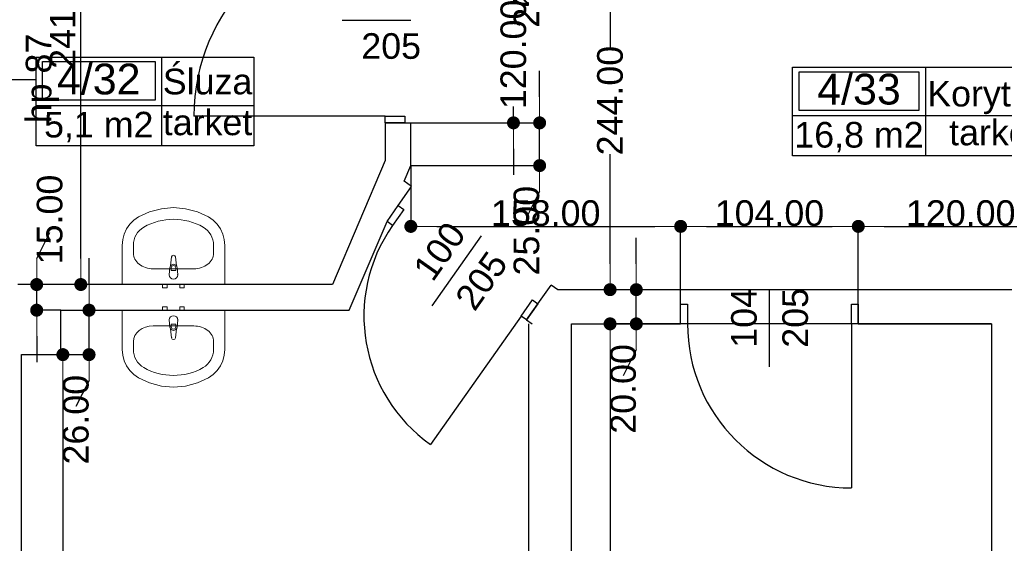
# Model space of a CAD drawing. Header units: millimetres. Extents: x -175445 to -20415, y -559200 to 231527.
# Tile 66 of 256: x -138488 to -132723, y -175044 to -171981. Entities that reach past the tile are written whole.
import ezdxf
from ezdxf.enums import TextEntityAlignment as Align

# ---------------------------------------------------------------- set-up
doc = ezdxf.new("R2010")
doc.units = ezdxf.units.MM
doc.header["$MEASUREMENT"] = 0
for name, color, linetype in [('Drzwi', 7, 'Continuous'), ('Obiekt', 7, 'Continuous'), ('Strefa', 7, 'Continuous'), ('Słup', 7, 'Continuous'), ('Wymiary', 63, 'Continuous'), ('Ściana', 7, 'Continuous')]:
    doc.layers.add(name, color=color, linetype=linetype)
doc.styles.add('Arial', font='txt')
doc.dimstyles.new('GENERATED_STYLE__1', dxfattribs={"dimtxt": 150, "dimasz": 152, "dimexe": 0.18, "dimexo": 0, "dimgap": 0.09, "dimtad": 1, "dimtih": 1, "dimtoh": 1, "dimlfac": 0.1, "dimzin": 0, "dimdsep": 46, "dimtxsty": 'Arial', "dimblk": 'ARROWHEAD_11', "dimblk1": 'ARROWHEAD_11', "dimblk2": 'ARROWHEAD_11', "dimcen": 0.09, "dimclrd": 114, "dimclre": 114, "dimclrt": 114, "dimazin": 0, "dimtfac": 1, "dimtdec": 4, "dimtmove": 0, "dimatfit": 3, "dimfxl": 1, "dimtolj": 1, "dimtzin": 0, "dimarcsym": 0})
doc.dimstyles.new('GENERATED_STYLE__2', dxfattribs={"dimtxt": 150, "dimasz": 152, "dimexe": 0.18, "dimexo": 0, "dimgap": 0.09, "dimtad": 1, "dimlfac": 0.1, "dimzin": 0, "dimdsep": 46, "dimtxsty": 'Arial', "dimblk": 'ARROWHEAD_11', "dimblk1": 'ARROWHEAD_11', "dimblk2": 'ARROWHEAD_11', "dimcen": 0.09, "dimclrd": 114, "dimclre": 114, "dimclrt": 114, "dimazin": 0, "dimtfac": 1, "dimtdec": 4, "dimtmove": 0, "dimatfit": 3, "dimfxl": 1, "dimtolj": 1, "dimtzin": 0, "dimarcsym": 0})
doc.dimstyles.new('GENERATED_STYLE__3', dxfattribs={"dimtxt": 150, "dimasz": 152, "dimexe": 0.18, "dimexo": 0, "dimgap": 0.09, "dimtad": 1, "dimlfac": 0.1, "dimzin": 0, "dimdsep": 46, "dimtxsty": 'Arial', "dimblk": 'ARROWHEAD_11', "dimblk1": 'ARROWHEAD_11', "dimblk2": 'ARROWHEAD_11', "dimcen": 0.09, "dimclrd": 114, "dimclre": 114, "dimclrt": 114, "dimazin": 0, "dimtfac": 1, "dimtdec": 4, "dimtmove": 2, "dimatfit": 3, "dimfxl": 1, "dimtolj": 1, "dimtzin": 0, "dimarcsym": 0})

# ---------------------------------------------------------------- blocks, each defined once
blk = doc.blocks.new('Śluza_4_32_32', base_point=(-137658.1, 22886.9))
at = {"layer": 'Strefa'}
for p, q in [((-138392.1, 23169.7), (-137118.1, 23169.7)), ((-138392.1, 22651.1), (-138392.1, 23169.7)), ((-138355.4, 23143.8), (-137694.8, 23143.8)), ((-138355.4, 22917.5), (-138355.4, 23143.8)), ((-137694.8, 23143.8), (-137694.8, 22917.5)), ((-137658.1, 23169.7), (-137658.1, 22651.1)), ((-137118.1, 23169.7), (-137118.1, 22651.1)), ((-137694.8, 22917.5), (-138355.4, 22917.5)), ((-138392.1, 22886.9), (-137118.1, 22886.9)), ((-137118.1, 22651.1), (-138392.1, 22651.1))]:
    blk.add_line(p, q, dxfattribs=at)
at = {"layer": 'Strefa', "style": 'Arial'}
for tag, height, p in [('ROOM_NUMBER', 180, (-138025.1, 23041.8)), ('ROOM_NAME', 150, (-137388.1, 23027.1)), ('ROOM_CALC_AREA', 150, (-138025.1, 22774.8)), ('floor_f', 150, (-137388.1, 22788.2))]:
    blk.add_attdef(tag, text='', height=height, dxfattribs=at).set_placement(p, align=Align.MIDDLE_CENTER)
blk = doc.blocks.new('Korytarz_4_33_33', base_point=(-133184.4, 22827.7))
at = {"layer": 'Strefa'}
for p, q in [((-133963.4, 23110.6), (-132383.7, 23110.6)), ((-133963.4, 22592), (-133963.4, 23110.6)), ((-133924.5, 23084.7), (-133223.3, 23084.7)), ((-133924.5, 22858.4), (-133924.5, 23084.7)), ((-133223.3, 23084.7), (-133223.3, 22858.4)), ((-133184.4, 23110.6), (-133184.4, 22592)), ((-132383.7, 23110.6), (-132383.7, 22592)), ((-133223.3, 22858.4), (-133924.5, 22858.4)), ((-133963.4, 22827.7), (-132383.7, 22827.7)), ((-132383.7, 22592), (-133963.4, 22592))]:
    blk.add_line(p, q, dxfattribs=at)
at = {"layer": 'Strefa', "style": 'Arial'}
for tag, height, p in [('ROOM_NUMBER', 180, (-133573.9, 22982.7)), ('ROOM_NAME', 150, (-132784.1, 22956.1)), ('ROOM_CALC_AREA', 150, (-133573.9, 22715.7)), ('floor_f', 150, (-132784.1, 22729))]:
    blk.add_attdef(tag, text='', height=height, dxfattribs=at).set_placement(p, align=Align.MIDDLE_CENTER)
blk = doc.blocks.new('ARROWHEAD_11')
at = {"color": 0, "linetype": 'Continuous', "lineweight": 0}
blk.add_line((0, 0), (-1, 0), dxfattribs=at)
at = {"color": 0, "linetype": 'Continuous', "lineweight": 0, "const_width": 0.25, "flags": 128}
blk.add_lwpolyline([(-0.125, 0, 1), (0.125, 0, 1)], format="xyb", close=True, dxfattribs=at)
blk = doc.blocks.new('*D1150')
at = {"layer": 'Defpoints', "color": 0}
for p in [(-136198, -172834.7), (-134618, -173190.3), (-134618, -173560.6)]:
    blk.add_point(p, dxfattribs=at)
at = {"layer": 'Wymiary', "color": 114, "lineweight": -2}
for p, q in [((-136198, -172834.7), (-136198, -173190.5)), ((-136046, -173190.3), (-134770, -173190.3)), ((-134618, -173560.6), (-134618, -173190.1))]:
    blk.add_line(p, q, dxfattribs=at)
at = {"layer": 'Wymiary', "color": 114, "lineweight": -2, "xscale": 152, "yscale": 152, "zscale": 152, "rotation": 180}
blk.add_blockref('ARROWHEAD_11', (-136198, -173190.3), dxfattribs=at)
at = {"layer": 'Wymiary', "color": 114, "lineweight": -2, "xscale": 152, "yscale": 152, "zscale": 152}
blk.add_blockref('ARROWHEAD_11', (-134618, -173190.3), dxfattribs=at)
at = {"layer": 'Wymiary', "color": 114, "lineweight": 13, "insert": (-135408, -173113.6), "char_height": 150, "attachment_point": 5, "style": 'Arial'}
blk.add_mtext('\\A1;158.00', dxfattribs=at)
blk = doc.blocks.new('*D1151')
at = {"layer": 'Defpoints', "color": 0}
for p in [(-133578, -173190.3), (-134618, -173560.6), (-133578, -173560.6)]:
    blk.add_point(p, dxfattribs=at)
at = {"layer": 'Wymiary', "color": 114, "lineweight": -2}
for p, q in [((-134618, -173560.6), (-134618, -173190.1)), ((-134466, -173190.3), (-133730, -173190.3)), ((-133578, -173560.6), (-133578, -173190.1))]:
    blk.add_line(p, q, dxfattribs=at)
at = {"layer": 'Wymiary', "color": 114, "lineweight": -2, "xscale": 152, "yscale": 152, "zscale": 152, "rotation": 180}
blk.add_blockref('ARROWHEAD_11', (-134618, -173190.3), dxfattribs=at)
at = {"layer": 'Wymiary', "color": 114, "lineweight": -2, "xscale": 152, "yscale": 152, "zscale": 152}
blk.add_blockref('ARROWHEAD_11', (-133578, -173190.3), dxfattribs=at)
at = {"layer": 'Wymiary', "color": 114, "lineweight": 13, "insert": (-134098, -173113.6), "char_height": 150, "attachment_point": 5, "style": 'Arial'}
blk.add_mtext('\\A1;104.00', dxfattribs=at)
blk = doc.blocks.new('*D1152')
at = {"layer": 'Defpoints', "color": 0}
for p in [(-132378, -173190.3), (-133578, -173560.6), (-132378, -173560.6)]:
    blk.add_point(p, dxfattribs=at)
at = {"layer": 'Wymiary', "color": 114, "lineweight": -2}
for p, q in [((-133578, -173560.6), (-133578, -173190.1)), ((-133426, -173190.3), (-132530, -173190.3)), ((-132378, -173560.6), (-132378, -173190.1))]:
    blk.add_line(p, q, dxfattribs=at)
at = {"layer": 'Wymiary', "color": 114, "lineweight": -2, "xscale": 152, "yscale": 152, "zscale": 152, "rotation": 180}
blk.add_blockref('ARROWHEAD_11', (-133578, -173190.3), dxfattribs=at)
at = {"layer": 'Wymiary', "color": 114, "lineweight": -2, "xscale": 152, "yscale": 152, "zscale": 152}
blk.add_blockref('ARROWHEAD_11', (-132378, -173190.3), dxfattribs=at)
at = {"layer": 'Wymiary', "color": 114, "lineweight": 13, "insert": (-132978, -173113.6), "char_height": 150, "attachment_point": 5, "style": 'Arial'}
blk.add_mtext('\\A1;120.00', dxfattribs=at)
blk = doc.blocks.new('*D1278')
at = {"layer": 'Defpoints', "color": 0}
for p in [(-138248, -173940.6), (-138235.3, -173940.6), (-138478, -178580.6)]:
    blk.add_point(p, dxfattribs=at)
at = {"layer": 'Wymiary', "color": 114, "lineweight": -2}
for p, q in [((-138248, -173940.6), (-138235.1, -173940.6)), ((-138235.3, -174092.6), (-138235.3, -176060.3)), ((-138235.3, -178428.6), (-138235.3, -176688.7)), ((-138478, -178580.6), (-138235.1, -178580.6))]:
    blk.add_line(p, q, dxfattribs=at)
at = {"layer": 'Wymiary', "color": 114, "lineweight": -2, "xscale": 152, "yscale": 152, "zscale": 152}
for p, rotation in [((-138235.3, -173940.6), 90), ((-138235.3, -178580.6), 270)]:
    blk.add_blockref('ARROWHEAD_11', p, dxfattribs=dict(at, rotation=rotation))
at = {"layer": 'Wymiary', "color": 114, "lineweight": 13, "insert": (-138235.3, -176374.5), "char_height": 150, "attachment_point": 5, "rotation": 90, "style": 'Arial'}
blk.add_mtext('\\A1;464.00', dxfattribs=at)
blk = doc.blocks.new('*D1279')
at = {"layer": 'Defpoints', "color": 0}
for p in [(-138248, -173680.6), (-138081.9, -173680.6), (-138248, -173940.6)]:
    blk.add_point(p, dxfattribs=at)
at = {"layer": 'Wymiary', "color": 114, "lineweight": -2}
for p, q in [((-138081.9, -173528.6), (-138081.9, -173376.6)), ((-138248, -173680.6), (-138081.8, -173680.6)), ((-138081.9, -173940.6), (-138081.9, -173680.6)), ((-138248, -173940.6), (-138081.8, -173940.6)), ((-138081.9, -174092.6), (-138158.6, -174244.6))]:
    blk.add_line(p, q, dxfattribs=at)
at = {"layer": 'Wymiary', "color": 114, "lineweight": -2, "xscale": 152, "yscale": 152, "zscale": 152}
for p, rotation in [((-138081.9, -173680.6), 270), ((-138081.9, -173940.6), 90)]:
    blk.add_blockref('ARROWHEAD_11', p, dxfattribs=dict(at, rotation=rotation))
at = {"layer": 'Wymiary', "color": 114, "lineweight": 13, "insert": (-138158.6, -174321.3), "char_height": 150, "attachment_point": 5, "rotation": 90, "style": 'Arial'}
blk.add_mtext('\\A1;26.00', dxfattribs=at)
blk = doc.blocks.new('*D1280')
at = {"layer": 'Defpoints', "color": 0}
for p in [(-138388.6, -173530.6), (-136657.2, -173530.6), (-138248, -173680.6)]:
    blk.add_point(p, dxfattribs=at)
at = {"layer": 'Wymiary', "color": 114, "lineweight": -2}
for p, q in [((-138388.6, -173378.6), (-138312, -173226.6)), ((-136657.2, -173530.6), (-138388.8, -173530.6)), ((-138388.6, -173680.6), (-138388.6, -173530.6)), ((-138248, -173680.6), (-138388.8, -173680.6)), ((-138388.6, -173832.6), (-138388.6, -173984.6))]:
    blk.add_line(p, q, dxfattribs=at)
at = {"layer": 'Wymiary', "color": 114, "lineweight": -2, "xscale": 152, "yscale": 152, "zscale": 152}
for p, rotation in [((-138388.6, -173530.6), 270), ((-138388.6, -173680.6), 90)]:
    blk.add_blockref('ARROWHEAD_11', p, dxfattribs=dict(at, rotation=rotation))
at = {"layer": 'Wymiary', "color": 114, "lineweight": 13, "insert": (-138312, -173150), "char_height": 150, "attachment_point": 5, "rotation": 90, "style": 'Arial'}
blk.add_mtext('\\A1;15.00', dxfattribs=at)
blk = doc.blocks.new('*D1281')
at = {"layer": 'Defpoints', "color": 0}
for p in [(-138130.3, -171120.7), (-136348, -171120.7), (-136657.2, -173530.6)]:
    blk.add_point(p, dxfattribs=at)
at = {"layer": 'Wymiary', "color": 114, "lineweight": -2}
for p, q in [((-136348, -171120.7), (-138130.5, -171120.7)), ((-138130.3, -173378.6), (-138130.3, -171272.7)), ((-136657.2, -173530.6), (-138130.5, -173530.6))]:
    blk.add_line(p, q, dxfattribs=at)
at = {"layer": 'Wymiary', "color": 114, "lineweight": -2, "xscale": 152, "yscale": 152, "zscale": 152}
for p, rotation in [((-138130.3, -171120.7), 90), ((-138130.3, -173530.6), 270)]:
    blk.add_blockref('ARROWHEAD_11', p, dxfattribs=dict(at, rotation=rotation))
at = {"layer": 'Wymiary', "color": 114, "lineweight": 13, "insert": (-138235.3, -171948.1), "char_height": 150, "attachment_point": 5, "rotation": 90, "style": 'Arial'}
blk.add_mtext('\\A1;241.00', dxfattribs=at)
blk = doc.blocks.new('*D1282')
at = {"layer": 'Defpoints', "color": 0}
for p in [(-136198, -172584.7), (-135443.7, -172584.7), (-136198, -172834.7)]:
    blk.add_point(p, dxfattribs=at)
at = {"layer": 'Wymiary', "color": 114, "lineweight": -2}
for p, q in [((-135443.7, -172432.7), (-135443.7, -172280.7)), ((-136198, -172584.7), (-135443.5, -172584.7)), ((-135443.7, -172834.7), (-135443.7, -172584.7)), ((-136198, -172834.7), (-135443.5, -172834.7)), ((-135443.7, -172986.7), (-135520.3, -173138.7))]:
    blk.add_line(p, q, dxfattribs=at)
at = {"layer": 'Wymiary', "color": 114, "lineweight": -2, "xscale": 152, "yscale": 152, "zscale": 152}
for p, rotation in [((-135443.7, -172584.7), 270), ((-135443.7, -172834.7), 90)]:
    blk.add_blockref('ARROWHEAD_11', p, dxfattribs=dict(at, rotation=rotation))
at = {"layer": 'Wymiary', "color": 114, "lineweight": 13, "insert": (-135520.3, -173215.4), "char_height": 150, "attachment_point": 5, "rotation": 90, "style": 'Arial'}
blk.add_mtext('\\A1;25.00', dxfattribs=at)
blk = doc.blocks.new('*D1283')
at = {"layer": 'Defpoints', "color": 0}
for p in [(-136198, -171384.7), (-135597, -171384.7), (-136198, -172584.7)]:
    blk.add_point(p, dxfattribs=at)
at = {"layer": 'Wymiary', "color": 114, "lineweight": -2}
for p, q in [((-135597, -171232.7), (-135597, -171080.7)), ((-136198, -171384.7), (-135596.8, -171384.7)), ((-135597, -171384.7), (-135597, -171880.1)), ((-135597, -172584.7), (-135597, -172488.3)), ((-136198, -172584.7), (-135596.8, -172584.7)), ((-135597, -172736.7), (-135597, -172888.7))]:
    blk.add_line(p, q, dxfattribs=at)
at = {"layer": 'Wymiary', "color": 114, "lineweight": -2, "xscale": 152, "yscale": 152, "zscale": 152}
for p, rotation in [((-135597, -171384.7), 270), ((-135597, -172584.7), 90)]:
    blk.add_blockref('ARROWHEAD_11', p, dxfattribs=dict(at, rotation=rotation))
at = {"layer": 'Wymiary', "color": 114, "lineweight": 13, "insert": (-135597, -172184.2), "char_height": 150, "attachment_point": 5, "rotation": 90, "style": 'Arial'}
blk.add_mtext('\\A1;120.00', dxfattribs=at)
blk = doc.blocks.new('*D1284')
at = {"layer": 'Defpoints', "color": 0}
for p in [(-136198, -171120.7), (-135443.7, -171120.7), (-136198, -171384.7)]:
    blk.add_point(p, dxfattribs=at)
at = {"layer": 'Wymiary', "color": 114, "lineweight": -2}
for p, q in [((-135443.7, -170968.7), (-135443.7, -170816.7)), ((-136198, -171120.7), (-135443.5, -171120.7)), ((-135443.7, -171384.7), (-135443.7, -171120.7)), ((-136198, -171384.7), (-135443.5, -171384.7)), ((-135443.7, -171536.7), (-135520.3, -171688.7))]:
    blk.add_line(p, q, dxfattribs=at)
at = {"layer": 'Wymiary', "color": 114, "lineweight": -2, "xscale": 152, "yscale": 152, "zscale": 152}
for p, rotation in [((-135443.7, -171120.7), 270), ((-135443.7, -171384.7), 90)]:
    blk.add_blockref('ARROWHEAD_11', p, dxfattribs=dict(at, rotation=rotation))
at = {"layer": 'Wymiary', "color": 114, "lineweight": 13, "insert": (-135520.3, -171765.4), "char_height": 150, "attachment_point": 5, "rotation": 90, "style": 'Arial'}
blk.add_mtext('\\A1;26.40', dxfattribs=at)
blk = doc.blocks.new('*D1630')
at = {"layer": 'Defpoints', "color": 0}
for p in [(-135031.2, -173760.6), (-132798, -173760.6), (-132798, -178970.6)]:
    blk.add_point(p, dxfattribs=at)
at = {"layer": 'Wymiary', "color": 114, "lineweight": -2}
for p, q in [((-132798, -173760.6), (-135031.3, -173760.6)), ((-135031.2, -173912.6), (-135031.2, -176168.3)), ((-135031.2, -178818.6), (-135031.2, -176790.7)), ((-132798, -178970.6), (-135031.3, -178970.6))]:
    blk.add_line(p, q, dxfattribs=at)
at = {"layer": 'Wymiary', "color": 114, "lineweight": -2, "xscale": 152, "yscale": 152, "zscale": 152}
for p, rotation in [((-135031.2, -173760.6), 90), ((-135031.2, -178970.6), 270)]:
    blk.add_blockref('ARROWHEAD_11', p, dxfattribs=dict(at, rotation=rotation))
at = {"layer": 'Wymiary', "color": 114, "lineweight": 13, "insert": (-135031.2, -176479.5), "char_height": 150, "attachment_point": 5, "rotation": 90, "style": 'Arial'}
blk.add_mtext('\\A1;521.00', dxfattribs=at)
blk = doc.blocks.new('*D1631')
at = {"layer": 'Defpoints', "color": 0}
for p in [(-134877.8, -173560.6), (-130743.7, -173560.6), (-132798, -173760.6)]:
    blk.add_point(p, dxfattribs=at)
at = {"layer": 'Wymiary', "color": 114, "lineweight": -2}
for p, q in [((-134877.8, -173408.6), (-134877.8, -173256.6)), ((-130743.7, -173560.6), (-134878, -173560.6)), ((-134877.8, -173760.6), (-134877.8, -173560.6)), ((-132798, -173760.6), (-134878, -173760.6)), ((-134877.8, -173912.6), (-134954.5, -174064.6))]:
    blk.add_line(p, q, dxfattribs=at)
at = {"layer": 'Wymiary', "color": 114, "lineweight": -2, "xscale": 152, "yscale": 152, "zscale": 152}
for p, rotation in [((-134877.8, -173560.6), 270), ((-134877.8, -173760.6), 90)]:
    blk.add_blockref('ARROWHEAD_11', p, dxfattribs=dict(at, rotation=rotation))
at = {"layer": 'Wymiary', "color": 114, "lineweight": 13, "insert": (-134954.5, -174141.3), "char_height": 150, "attachment_point": 5, "rotation": 90, "style": 'Arial'}
blk.add_mtext('\\A1;20.00', dxfattribs=at)
blk = doc.blocks.new('*D1632')
at = {"layer": 'Defpoints', "color": 0}
for p in [(-135031.2, -171120.7), (-133968, -171120.7), (-130743.7, -173560.6)]:
    blk.add_point(p, dxfattribs=at)
at = {"layer": 'Wymiary', "color": 114, "lineweight": -2}
for p, q in [((-133968, -171120.7), (-135031.3, -171120.7)), ((-135031.2, -171272.7), (-135031.2, -172142)), ((-135031.2, -173408.6), (-135031.2, -172767)), ((-130743.7, -173560.6), (-135031.3, -173560.6))]:
    blk.add_line(p, q, dxfattribs=at)
at = {"layer": 'Wymiary', "color": 114, "lineweight": -2, "xscale": 152, "yscale": 152, "zscale": 152}
for p, rotation in [((-135031.2, -171120.7), 90), ((-135031.2, -173560.6), 270)]:
    blk.add_blockref('ARROWHEAD_11', p, dxfattribs=dict(at, rotation=rotation))
at = {"layer": 'Wymiary', "color": 114, "lineweight": 13, "insert": (-135031.2, -172454.5), "char_height": 150, "attachment_point": 5, "rotation": 90, "style": 'Arial'}
blk.add_mtext('\\A1;244.00', dxfattribs=at)
blk = doc.blocks.new('*D1638')
at = {"layer": 'Defpoints', "color": 0}
for p in [(-133968, -171120.7), (-130507.2, -171120.7), (-130098, -173560.6)]:
    blk.add_point(p, dxfattribs=at)
at = {"layer": 'Wymiary', "color": 114, "lineweight": -2}
for p, q in [((-133968, -171120.7), (-130507, -171120.7)), ((-130507.2, -171272.7), (-130507.2, -172142)), ((-130507.2, -173408.6), (-130507.2, -172767)), ((-130098, -173560.6), (-130507.3, -173560.6))]:
    blk.add_line(p, q, dxfattribs=at)
at = {"layer": 'Wymiary', "color": 114, "lineweight": -2, "xscale": 152, "yscale": 152, "zscale": 152}
for p, rotation in [((-130507.2, -171120.7), 90), ((-130507.2, -173560.6), 270)]:
    blk.add_blockref('ARROWHEAD_11', p, dxfattribs=dict(at, rotation=rotation))
at = {"layer": 'Wymiary', "color": 114, "lineweight": 13, "insert": (-130507.2, -172454.5), "char_height": 150, "attachment_point": 5, "rotation": 90, "style": 'Arial'}
blk.add_mtext('\\A1;244.00', dxfattribs=at)
blk = doc.blocks.new('*D1735')
at = {"layer": 'Defpoints', "color": 0}
for p in [(-67558, -174460.7), (-67558, -180112.2), (-140258, -180730.6)]:
    blk.add_point(p, dxfattribs=at)
at = {"layer": 'Wymiary', "color": 114, "lineweight": -2}
for p, q in [((-67558, -174460.7), (-67558, -180112.4)), ((-140258, -180730.6), (-140258, -180112)), ((-140106, -180112.2), (-67710, -180112.2))]:
    blk.add_line(p, q, dxfattribs=at)
at = {"layer": 'Wymiary', "color": 114, "lineweight": -2, "xscale": 152, "yscale": 152, "zscale": 152, "rotation": 180}
blk.add_blockref('ARROWHEAD_11', (-140258, -180112.2), dxfattribs=at)
at = {"layer": 'Wymiary', "color": 114, "lineweight": -2, "xscale": 152, "yscale": 152, "zscale": 152}
blk.add_blockref('ARROWHEAD_11', (-67558, -180112.2), dxfattribs=at)
at = {"layer": 'Wymiary', "color": 114, "lineweight": 13, "insert": (-103908, -180035.5), "char_height": 150, "attachment_point": 5, "style": 'Arial'}
blk.add_mtext('\\A1;7270.01', dxfattribs=at)

msp = doc.modelspace()

# ---------------------------------------------------------------- linework, layer by layer
at = {"layer": 'Drzwi'}
for p, q in [((-136348.018, -172544.675), (-137468.018, -172544.675)), ((-136348.018, -172584.675), (-136348.018, -172544.675)), ((-136348.018, -172544.675), (-136233.018, -172544.675)), ((-136233.018, -172544.675), (-136233.018, -172584.675)), ((-136233.018, -172584.675), (-136348.018, -172584.675)), ((-136348.018, -172584.675), (-136233.018, -172584.675)), ((-136337.294, -173161.957), (-136271.077, -173067.934)), ((-136337.294, -173161.957), (-136271.077, -173067.934)), ((-136238.373, -173090.966), (-136304.59, -173184.989)), ((-136271.077, -173067.934), (-136238.373, -173090.966)), ((-136304.59, -173184.989), (-136337.294, -173161.957)), ((-135552.407, -173714.725), (-135486.19, -173620.702)), ((-135486.19, -173620.702), (-135453.486, -173643.734)), ((-135453.486, -173643.734), (-135519.703, -173737.757)), ((-135519.703, -173737.757), (-135453.486, -173643.734)), ((-134618.018, -173645.636), (-134578.018, -173645.636)), ((-134618.018, -173760.636), (-134618.018, -173645.636)), ((-134618.018, -173760.636), (-134618.018, -173645.636)), ((-134578.018, -173645.636), (-134578.018, -173760.636)), ((-133618.018, -173760.636), (-133618.018, -173645.636)), ((-133618.018, -173645.636), (-133578.018, -173645.636)), ((-133578.018, -173645.636), (-133578.018, -173760.636)), ((-133578.018, -173760.636), (-133578.018, -173645.636)), ((-135552.407, -173714.725), (-136082.143, -174466.908)), ((-135519.703, -173737.757), (-135552.407, -173714.725)), ((-134578.018, -173760.636), (-134618.018, -173760.636)), ((-133578.018, -173760.636), (-133618.018, -173760.636)), ((-133618.018, -173760.636), (-133618.018, -174720.636))]:
    msp.add_line(p, q, dxfattribs=at)
for centre, radius, start, end in [((-136348.018, -172544.675), 1120, 90, 180), ((-135552.407, -173714.725), 920, 144.8443127, 234.8443127), ((-133618.018, -173760.636), 960, 180, 270)]:
    msp.add_arc(centre, radius, start, end, dxfattribs=at)
at = {"layer": 'Obiekt'}
for p, q in [((-136599.397, -171984.675), (-136198.018, -171984.675)), ((-139138.018, -172330.636), (-138398.018, -172330.636)), ((-136073.242, -173655.381), (-135784.548, -173245.459)), ((-134098.018, -174012.014), (-134098.018, -173560.636))]:
    msp.add_line(p, q, dxfattribs=at)
at = {"layer": 'Obiekt', "lineweight": 5}
for p, q in [((-137727.55, -173105.104), (-137792.742, -173135.045)), ((-137658.53, -173086.805), (-137727.55, -173105.104)), ((-137587.568, -173080.649), (-137658.53, -173086.805)), ((-137516.607, -173086.805), (-137587.568, -173080.649)), ((-137447.586, -173105.104), (-137516.607, -173086.805)), ((-137382.394, -173135.045), (-137447.586, -173105.104)), ((-137843.077, -173177.229), (-137862.067, -173204.655)), ((-137819.72, -173153.775), (-137843.077, -173177.229)), ((-137792.742, -173135.045), (-137819.72, -173153.775)), ((-137355.416, -173153.775), (-137382.394, -173135.045)), ((-137332.059, -173177.229), (-137355.416, -173153.775)), ((-137313.07, -173204.655), (-137332.059, -173177.229)), ((-137876.081, -173235.179), (-137884.673, -173267.823)), ((-137862.067, -173204.655), (-137876.081, -173235.179)), ((-137299.055, -173235.179), (-137313.07, -173204.655)), ((-137290.463, -173267.823), (-137299.055, -173235.179)), ((-137884.673, -173267.823), (-137887.568, -173301.545)), ((-137287.568, -173301.545), (-137290.463, -173267.823)), ((-137887.568, -173301.545), (-137887.568, -173530.636)), ((-137822.351, -173347.363), (-137822.351, -173301.545)), ((-137352.786, -173347.363), (-137352.786, -173301.545)), ((-137287.568, -173530.636), (-137287.568, -173301.545)), ((-137598.668, -173368.918), (-137605.298, -173421.851)), ((-137569.838, -173421.851), (-137576.468, -173368.918)), ((-137706.394, -173438.318), (-137468.742, -173438.318)), ((-137608.568, -173431.365), (-137612.568, -173473.318)), ((-137601.168, -173448.407), (-137601.168, -173433.537)), ((-137573.968, -173448.407), (-137601.168, -173448.407)), ((-137573.968, -173433.537), (-137573.968, -173448.407)), ((-137562.568, -173473.318), (-137566.568, -173431.365)), ((-137887.568, -173530.636), (-137287.568, -173530.636)), ((-137624.068, -173530.636), (-137651.068, -173530.636)), ((-137651.068, -173530.636), (-137651.068, -173550.636)), ((-137651.068, -173550.636), (-137624.068, -173550.636)), ((-137624.068, -173550.636), (-137624.068, -173530.636)), ((-137524.068, -173530.636), (-137551.068, -173530.636)), ((-137551.068, -173530.636), (-137551.068, -173550.636)), ((-137551.068, -173550.636), (-137524.068, -173550.636)), ((-137524.068, -173550.636), (-137524.068, -173530.636)), ((-137887.568, -173680.636), (-137287.568, -173680.636)), ((-137887.568, -173909.727), (-137887.568, -173680.636)), ((-137651.068, -173660.636), (-137624.068, -173660.636)), ((-137651.068, -173680.636), (-137651.068, -173660.636)), ((-137624.068, -173680.636), (-137651.068, -173680.636)), ((-137624.068, -173660.636), (-137624.068, -173680.636)), ((-137551.068, -173660.636), (-137524.068, -173660.636)), ((-137551.068, -173680.636), (-137551.068, -173660.636)), ((-137524.068, -173680.636), (-137551.068, -173680.636)), ((-137524.068, -173660.636), (-137524.068, -173680.636)), ((-137287.568, -173680.636), (-137287.568, -173909.727)), ((-137608.568, -173779.907), (-137612.568, -173737.954)), ((-137562.568, -173737.954), (-137566.568, -173779.907)), ((-137706.394, -173772.954), (-137468.742, -173772.954)), ((-137598.668, -173842.354), (-137605.298, -173789.42)), ((-137601.168, -173762.864), (-137601.168, -173777.735)), ((-137573.968, -173762.864), (-137601.168, -173762.864)), ((-137569.838, -173789.42), (-137576.468, -173842.354)), ((-137573.968, -173777.735), (-137573.968, -173762.864)), ((-137822.351, -173863.908), (-137822.351, -173909.727)), ((-137352.786, -173863.908), (-137352.786, -173909.727)), ((-137884.673, -173943.449), (-137887.568, -173909.727)), ((-137287.568, -173909.727), (-137290.463, -173943.449)), ((-137876.081, -173976.093), (-137884.673, -173943.449)), ((-137862.067, -174006.616), (-137876.081, -173976.093)), ((-137299.055, -173976.093), (-137313.07, -174006.616)), ((-137290.463, -173943.449), (-137299.055, -173976.093)), ((-137843.077, -174034.043), (-137862.067, -174006.616)), ((-137819.72, -174057.496), (-137843.077, -174034.043)), ((-137332.059, -174034.043), (-137355.416, -174057.496)), ((-137313.07, -174006.616), (-137332.059, -174034.043)), ((-137792.742, -174076.227), (-137819.72, -174057.496)), ((-137727.55, -174106.168), (-137792.742, -174076.227)), ((-137382.394, -174076.227), (-137447.586, -174106.168)), ((-137355.416, -174057.496), (-137382.394, -174076.227)), ((-137658.53, -174124.467), (-137727.55, -174106.168)), ((-137587.568, -174130.622), (-137658.53, -174124.467)), ((-137516.607, -174124.467), (-137587.568, -174130.622)), ((-137447.586, -174106.168), (-137516.607, -174124.467))]:
    msp.add_line(p, q, dxfattribs=at)
for centre, radius, start, end in [((-137587.568, -173370.308), 11.187, 7.1389248, 172.8610752), ((-137587.568, -173433.265), 21.086, 147.2289746, 174.8303928), ((-137587.568, -173433.265), 21.086, 32.7710254, 147.2289746), ((-137587.568, -173433.537), 13.6, 0, 180), ((-137587.568, -173433.265), 21.086, 5.1696072, 32.7710254), ((-137587.568, -173473.318), 25, 180, 0), ((-137587.568, -173737.954), 25, 0, 180), ((-137587.568, -173778.007), 21.086, 185.1696072, 212.7710254), ((-137587.568, -173778.007), 21.086, 212.7710254, 327.2289746), ((-137587.568, -173777.735), 13.6, 180, 0), ((-137587.568, -173778.007), 21.086, 327.2289746, 354.8303928), ((-137587.568, -173840.964), 11.187, 187.1389248, 352.8610752)]:
    msp.add_arc(centre, radius, start, end, dxfattribs=at)
for centre, major_axis, ratio, start_param, end_param in [((-137587.568, -173530.636), (0, 381.818), 0.95652174, 5.78621047, 6.78016015), ((-137706.42, -173301.545), (0, 121.2), 0.95652174, 0.49697483, 1.57079633), ((-137468.716, -173301.545), (0, 121.2), 0.95652174, 4.71238898, 5.78621048), ((-137706.264, -173347.363), (116.066, 0), 0.78364566, 3.14159265, 4.71238898), ((-137468.873, -173347.363), (116.066, 0), 0.78364566, 4.71238898, 6.28318531), ((-137706.264, -173863.908), (116.066, 0), 0.78364566, 1.57079633, 3.14159265), ((-137468.873, -173863.908), (116.066, 0), 0.78364566, 0, 1.57079633), ((-137706.42, -173909.727), (0, 121.2), 0.95652174, 1.57079633, 2.64461782), ((-137468.716, -173909.727), (0, 121.2), 0.95652174, 3.63856748, 4.71238898), ((-137587.568, -173680.636), (0, 381.818), 0.95652174, 2.64461781, 3.63856749)]:
    msp.add_ellipse(centre, major_axis=major_axis, ratio=ratio, start_param=start_param, end_param=end_param, dxfattribs=at)
for p in [(-137598.668, -173368.918), (-137608.568, -173431.365), (-137569.838, -173421.851), (-137562.568, -173473.318), (-137562.568, -173737.954), (-137608.568, -173779.907), (-137569.838, -173789.42), (-137598.668, -173842.354)]:
    msp.add_point(p, dxfattribs=at)
at = {"layer": 'Słup'}
for p, q in [((-138248.018, -173940.636), (-138248.018, -173680.636)), ((-138478.018, -173940.636), (-138248.018, -173940.636))]:
    msp.add_line(p, q, dxfattribs=at)
at = {"layer": 'Ściana'}
for p, q in [((-136348.018, -172584.675), (-136233.018, -172584.675)), ((-136233.018, -172584.675), (-136198.018, -172584.675)), ((-136271.077, -173067.934), (-136193.344, -172957.559)), ((-136337.294, -173161.957), (-136271.077, -173067.934)), ((-135453.486, -173643.734), (-135375.753, -173533.359)), ((-134618.018, -173645.636), (-134618.018, -173560.636)), ((-133578.018, -173645.636), (-133578.018, -173560.636)), ((-135519.703, -173737.757), (-135453.486, -173643.734)), ((-134618.018, -173760.636), (-134618.018, -173645.636)), ((-133578.018, -173760.636), (-133578.018, -173645.636))]:
    msp.add_line(p, q, dxfattribs=at)
at = {"layer": 'Ściana', "flags": 128}
for points in [[(-136348.018, -172584.675), (-136348.018, -172804.086)], [(-136198.018, -172834.675), (-136198.018, -172584.675)], [(-136348.018, -172804.086), (-136657.203, -173530.636)], [(-136237.175, -172926.69), (-136198.018, -172834.675)], [(-136193.344, -172957.559), (-136237.175, -172926.69)], [(-136558.018, -173680.636), (-136337.294, -173161.957)], [(-138478.018, -173530.636), (-138498.018, -173530.636)], [(-136657.203, -173530.636), (-138478.018, -173530.636)], [(-135337.022, -173560.636), (-135375.753, -173533.359)], [(-134618.018, -173560.636), (-135337.022, -173560.636)], [(-132378.018, -173560.636), (-133578.018, -173560.636)], [(-138248.018, -173680.636), (-136558.018, -173680.636)], [(-135519.703, -173737.757), (-135487.217, -173760.636)], [(-135508.018, -173760.636), (-135508.018, -176450.636)], [(-135258.018, -173760.636), (-134618.018, -173760.636)], [(-135258.018, -178970.636), (-135258.018, -173760.636)], [(-133578.018, -173760.636), (-132798.018, -173760.636)], [(-132798.018, -173760.636), (-132798.018, -178970.636)], [(-138478.018, -178580.636), (-138478.018, -173940.636)]]:
    msp.add_lwpolyline(points, dxfattribs=at)

# ---------------------------------------------------------------- block references
at = {"layer": 'Strefa'}
ref = msp.add_blockref('Śluza_4_32_32', (-137658.06, -172483.1), dxfattribs=at)
ref.add_attrib('ROOM_NAME', 'Śluza', dxfattribs={"color": 7, "height": 150, "style": 'Arial'}).set_placement((-137388.059, -172342.837), align=Align.MIDDLE_CENTER)
ref.add_attrib('ROOM_NUMBER', '4/32', dxfattribs={"color": 7, "height": 180, "style": 'Arial'}).set_placement((-138025.08, -172328.153), align=Align.MIDDLE_CENTER)
ref.add_attrib('ROOM_CALC_AREA', '5,1 m2', dxfattribs={"color": 7, "height": 150, "style": 'Arial'}).set_placement((-138025.08, -172595.155), align=Align.MIDDLE_CENTER)
ref.add_attrib('floor_f', 'tarket', dxfattribs={"color": 7, "height": 150, "style": 'Arial'}).set_placement((-137388.059, -172581.783), align=Align.MIDDLE_CENTER)
ref = msp.add_blockref('Korytarz_4_33_33', (-133184.385, -172542.224), dxfattribs=at)
ref.add_attrib('ROOM_NAME', 'Korytarz', dxfattribs={"color": 7, "height": 150, "style": 'Arial'}).set_placement((-132784.064, -172413.824), align=Align.MIDDLE_CENTER)
ref.add_attrib('ROOM_NUMBER', '4/33', dxfattribs={"color": 7, "height": 180, "style": 'Arial'}).set_placement((-133573.905, -172387.276), align=Align.MIDDLE_CENTER)
ref.add_attrib('ROOM_CALC_AREA', '16,8 m2', dxfattribs={"color": 7, "height": 150, "style": 'Arial'}).set_placement((-133573.905, -172654.278), align=Align.MIDDLE_CENTER)
ref.add_attrib('floor_f', 'tarket', dxfattribs={"color": 7, "height": 150, "style": 'Arial'}).set_placement((-132784.064, -172640.907), align=Align.MIDDLE_CENTER)

# ---------------------------------------------------------------- texts
at = {"layer": 'Obiekt', "char_height": 150, "attachment_point": 7, "style": 'Arial'}
for s, insert, rotation in [('\\A1;{\\fArial|b0|i0|c238|p38;hp 87}', (-138257.184, -172587.093), 90), ('\\A1;{\\fArial|b0|i0|c238|p38;100}', (-136068.311, -173522.413), 54.8443127), ('\\A1;{\\fArial|b0|i0|c238|p38;205}', (-135823.034, -173695.153), 54.8443127), ('\\A1;{\\fArial|b0|i0|c238|p38;104}', (-134170.55, -173900.462), 90), ('\\A1;{\\fArial|b0|i0|c238|p38;205}', (-133870.55, -173900.462), 90)]:
    msp.add_mtext(s, dxfattribs=dict(at, insert=insert, rotation=rotation))
at = {"layer": 'Obiekt', "insert": (-136487.845, -172212.143), "char_height": 150, "attachment_point": 7, "style": 'Arial'}
msp.add_mtext('\\A1;{\\fArial|b0|i0|c238|p38;205}', dxfattribs=at)

# ---------------------------------------------------------------- dimensions: what is measured, and where the dimension line sits
at = {"layer": 'Wymiary', "lineweight": 13}
for base, p1, p2, dimstyle, picture, middle in [((-135443.66, -171120.675), (-136198.018, -171384.675), (-136198.018, -171120.675), 'GENERATED_STYLE__2', '*D1284', (-135520.336, -171765.351)), ((-138130.29, -171120.675), (-136657.203, -173530.636), (-136348.018, -171120.675), 'GENERATED_STYLE__3', '*D1281', (-138235.29, -171948.066)), ((-135597.012, -171384.675), (-136198.018, -172584.675), (-136198.018, -171384.675), 'GENERATED_STYLE__2', '*D1283', (-135597.012, -172184.218)), ((-135031.165, -171120.675), (-130743.717, -173560.636), (-133968.018, -171120.675), 'GENERATED_STYLE__2', '*D1632', (-135031.165, -172454.484)), ((-130507.167, -171120.675), (-130098.019, -173560.636), (-133968.018, -171120.675), 'GENERATED_STYLE__2', '*D1638', (-130507.167, -172454.484)), ((-135443.66, -172584.675), (-136198.018, -172834.675), (-136198.018, -172584.675), 'GENERATED_STYLE__2', '*D1282', (-135520.336, -173215.351)), ((-138388.642, -173530.636), (-138248.018, -173680.636), (-136657.203, -173530.636), 'GENERATED_STYLE__2', '*D1280', (-138311.966, -173149.96)), ((-134877.813, -173560.636), (-132798.018, -173760.636), (-130743.717, -173560.636), 'GENERATED_STYLE__2', '*D1631', (-134954.489, -174141.312)), ((-138081.938, -173680.636), (-138248.018, -173940.636), (-138248.018, -173680.636), 'GENERATED_STYLE__2', '*D1279', (-138158.614, -174321.312)), ((-135031.165, -173760.636), (-132798.018, -178970.636), (-132798.018, -173760.636), 'GENERATED_STYLE__2', '*D1630', (-135031.165, -176479.465)), ((-138235.29, -173940.636), (-138478.018, -178580.636), (-138248.018, -173940.636), 'GENERATED_STYLE__2', '*D1278', (-138235.29, -176374.465))]:
    dim = msp.add_linear_dim(base=base, p1=p1, p2=p2, angle=90, dimstyle=dimstyle, dxfattribs=at)
    dim.commit()
    dim.dimension.update_dxf_attribs({"geometry": picture, "text_midpoint": middle, "dimtype": 160, "text_rotation": 90})
for base, p1, p2, picture, middle in [((-134618.018, -173190.318), (-136198.018, -172834.675), (-134618.018, -173560.636), '*D1150', (-135408.018, -173190.318)), ((-133578.018, -173190.318), (-134618.018, -173560.636), (-133578.018, -173560.636), '*D1151', (-134098.018, -173190.318)), ((-132378.018, -173190.318), (-133578.018, -173560.636), (-132378.018, -173560.636), '*D1152', (-132978.018, -173190.318)), ((-67557.968, -180112.207), (-140258.019, -180730.636), (-67557.968, -174460.715), '*D1735', (-103907.994, -180112.207))]:
    dim = msp.add_linear_dim(base=base, p1=p1, p2=p2, dimstyle='GENERATED_STYLE__1', dxfattribs=at)
    dim.commit()
    dim.dimension.update_dxf_attribs({"geometry": picture, "text_midpoint": middle, "dimtype": 160})

doc.saveas('drawing.dxf')
